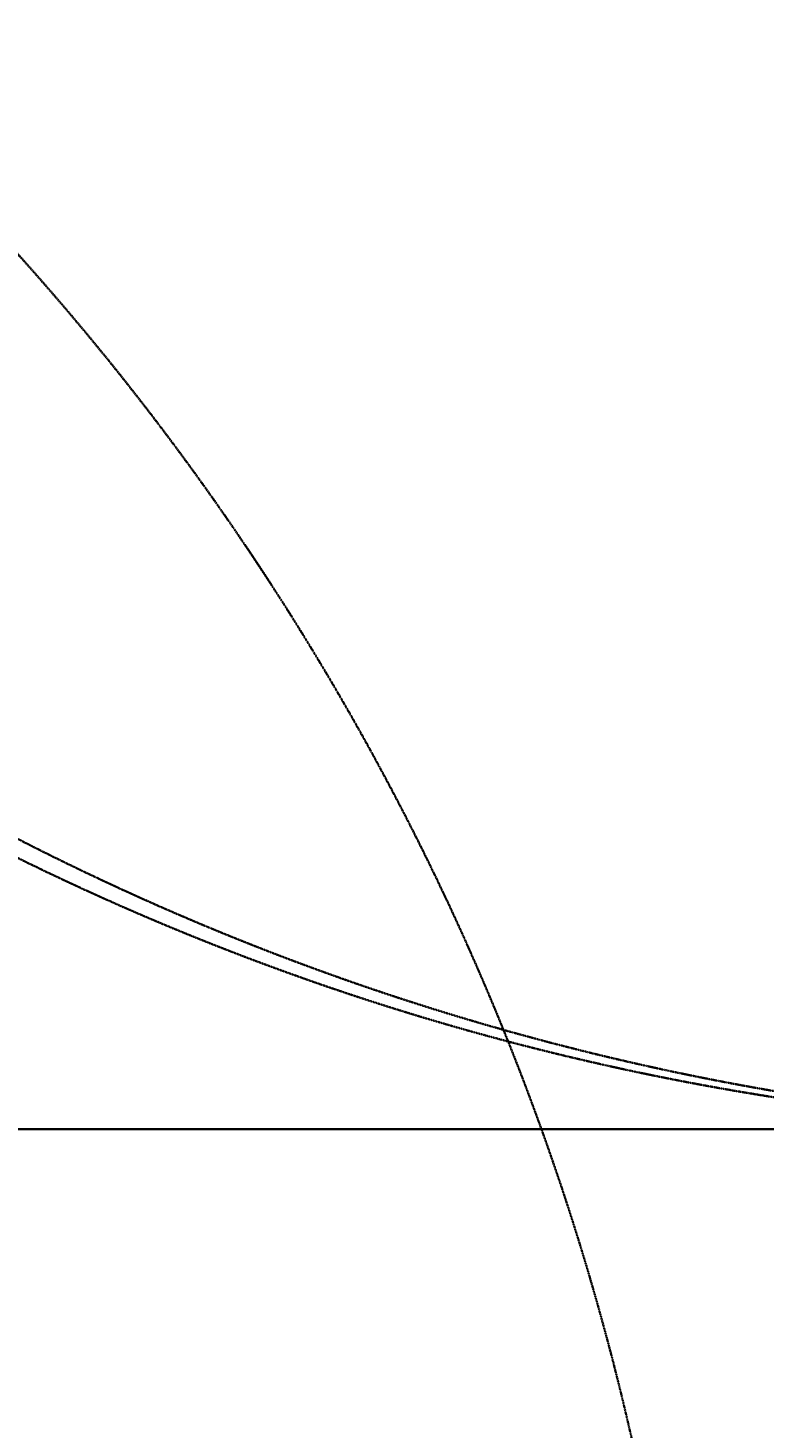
# Model space of a CAD drawing. Header units: millimetres. Extents: x -304119 to 197109, y 7818 to 249585.
# Tile 28 of 42: x -154056 to -137390, y 122822 to 154512. Entities that reach past the tile are written whole.
import ezdxf

# ---------------------------------------------------------------- set-up
doc = ezdxf.new("R2010")
doc.units = ezdxf.units.MM
doc.linetypes.add('ACAD_ISO10W100', pattern=[18, 12, -3, 0, -3])
doc.layers.add('CKLEGENDA_POPIS', color=252, linetype='Continuous', lineweight=5)
doc.layers.add('EL_BleskUz - bleskozvod', color=3, linetype='ACAD_ISO10W100', lineweight=35)
doc.styles.get("Standard").update_dxf_attribs({"font": 'arial.ttf'})

msp = doc.modelspace()

# ---------------------------------------------------------------- linework, layer by layer
at = {"layer": 'EL_BleskUz - bleskozvod', "ltscale": 0.25}
msp.add_line((-210858.93583, 129584.62076), (-101009.13633, 129584.62076), dxfattribs=at)
at = {"layer": 'EL_BleskUz - bleskozvod'}
for centre in [(-127816.16352, 189584.62076), (-126958.16352, 189584.62076), (-139221.74359, 120040.2191), (-121725.07775, 120040.2191), (-198907.15901, 109281.42397)]:
    msp.add_circle(centre, 60000, dxfattribs=at)

# ---------------------------------------------------------------- texts
at = {"layer": 'CKLEGENDA_POPIS', "color": 252, "lineweight": 5, "insert": (-161492.03993, 127241.83219), "char_height": 125, "width": 2972.7988094, "attachment_point": 1}
msp.add_mtext('\\P\\pi-125,l125,t125;-^IBETÓNOVÁ PODLAHOVÁ DOSKA hr.200mm VYSTUŽENÁ KARISIEŤOVINOU\\P-^IPODSYP ZO ZHUTNENEJ ŠTRKODRVY hr.200mm\\P\\pi-375,l375;-^IRASTLÝ TERÉN', dxfattribs=at)

doc.saveas('drawing.dxf')
